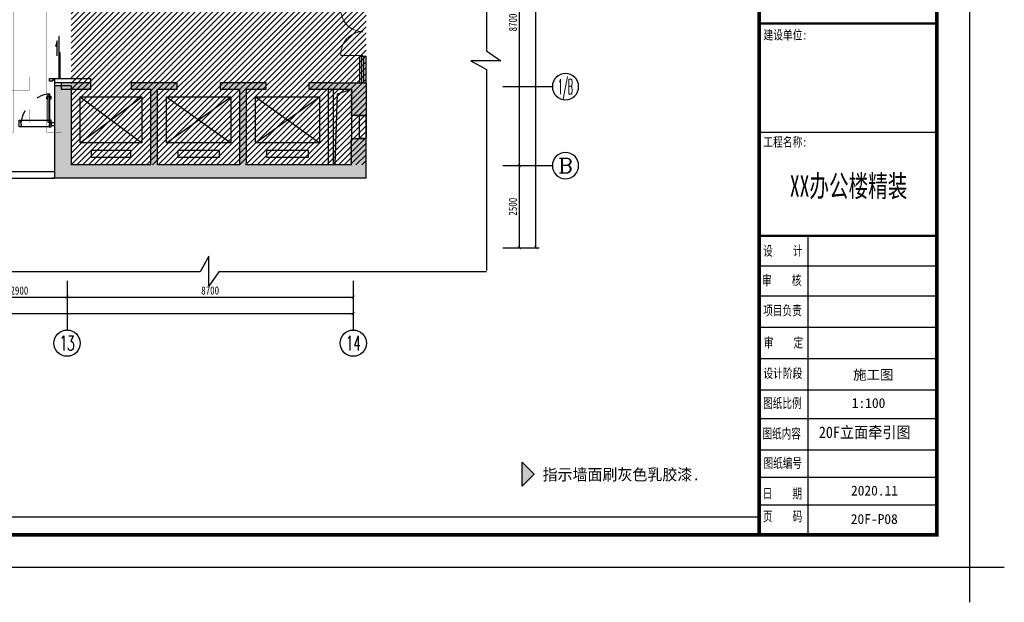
# Model space of a CAD drawing. Header units: millimetres. Extents: x -539149 to -534375, y 505028 to 505469.
# Tile 130 of 135: x -534675 to -534375, y 505028 to 505205. Entities that reach past the tile are written whole.
import ezdxf
from ezdxf.enums import TextEntityAlignment as Align
from ezdxf.lldxf.tags import DXFTag

# ---------------------------------------------------------------- set-up
doc = ezdxf.new("R2010")
doc.units = ezdxf.units.MM
doc.header["$LTSCALE"] = 10
doc.linetypes.add('ACAD_ISO03W100', pattern=[30, 12, -18])
doc.linetypes.add('DASH', pattern=[0.35, 0.25, -0.1])
for name, color, linetype in [('01-井道标注', 3, 'Continuous'), ('A-建筑-原墙体', 2, 'Continuous'), ('A-建筑-新增墙体', 3, 'Continuous'), ('A-建筑-楼梯', 9, 'Continuous'), ('A-建筑-窗户', 4, 'Continuous'), ('A-建筑-轴号', 3, 'Continuous'), ('A2图框$0$E-图框', 100, 'Continuous'), ('AXIS_TEXT', 50, 'Continuous'), ('B-平面-到顶装饰造型线', 6, 'Continuous'), ('B-平面-完成面造型线', 6, 'Continuous'), ('B-平面-尺寸', 8, 'Continuous'), ('B-平面-门', 4, 'Continuous'), ('B-平面-门洞线', 8, 'Continuous'), ('DS-TEXT', 50, 'Continuous'), ('E-图框', 100, 'Continuous'), ('E-填充', 251, 'Continuous'), ('E-尺寸标注', 9, 'Continuous'), ('E-文本', 7, 'Continuous'), ('IDS-TEXT', 50, 'Continuous'), ('Q-立面-填充', 251, 'Continuous'), ('WINDOW', 12, 'Continuous')]:
    doc.layers.add(name, color=color, linetype=linetype)
doc.layers.add('A-批量打印图层', color=251, linetype='Continuous', plot=False)
doc.layers.add('A2图框$0$图框外线', color=1, linetype='Continuous', plot=False)
doc.styles.add('-宋体', font='txt', dxfattribs={"width": 0.8})
doc.styles.add('_TCH_AXIS', font='COMPLEX', dxfattribs={"bigfont": 'GBCBIG'})
doc.styles.add('A2图框$0$宋体', font='txt', dxfattribs={"width": 0.75})
doc.styles.add('A2图框$0$黑体', font='simhei.ttf')
doc.styles.add('ar', font='arial.ttf')
doc.styles.add('CCD_DIM', font='txt', dxfattribs={"width": 0.8})
doc.styles.add('COMPLEX', font='COMPLEX')
doc.styles.add('黑体', font='simhei.ttf')
tags = doc.linetypes.add('CENTER', pattern=[2, 1.25, -0.25, 0.25, -0.25]).pattern_tags.tags
tags[10:11] = [DXFTag(74, 4), DXFTag(75, 0), DXFTag(340, '0'), DXFTag(46, 1.0), DXFTag(50, 0.0), DXFTag(44, 0.0), DXFTag(45, 0.0)]
tags[8:9] = [DXFTag(74, 4), DXFTag(75, 0), DXFTag(340, '0'), DXFTag(46, 1.0), DXFTag(50, 0.0), DXFTag(44, 0.0), DXFTag(45, 0.0)]
tags[6:7] = [DXFTag(74, 4), DXFTag(75, 0), DXFTag(340, '0'), DXFTag(46, 1.0), DXFTag(50, 0.0), DXFTag(44, 0.0), DXFTag(45, 0.0)]
tags[4:5] = [DXFTag(74, 4), DXFTag(75, 0), DXFTag(340, '0'), DXFTag(46, 1.0), DXFTag(50, 0.0), DXFTag(44, 0.0), DXFTag(45, 0.0)]
doc.dimstyles.new('1-1', dxfattribs={"dimscale": 0, "dimtxt": 2.5, "dimasz": 1, "dimexe": 1, "dimexo": 1, "dimgap": 0.75, "dimtad": 1, "dimdec": 0, "dimrnd": 0.005, "dimzin": 0, "dimdsep": 46, "dimtxsty": 'CCD_DIM', "dimblk": 'ARCHTICK', "dimcen": 0.13, "dimclrd": 44, "dimclre": 44, "dimclrt": 50, "dimadec": 0, "dimazin": 0, "dimtfac": 1, "dimtdec": 0, "dimtix": 1, "dimtmove": 2, "dimatfit": 3, "dimldrblk": 'HBA_Leader_Dot', "dimfxl": 5, "dimfxlon": 1, "dimtvp": 1, "dimtolj": 1, "dimtzin": 0, "dimarcsym": 0})

# ---------------------------------------------------------------- blocks, each defined once
blk = doc.blocks.new('_AXISO')
blk.add_circle((0, 0), 0.5)
at = {"layer": 'AXIS_TEXT', "style": 'COMPLEX', "width": 1.041667}
blk.add_attdef('A', text='', height=0.56, dxfattribs=at).set_placement((-0.25, -0.28), (0.25, -0.28), align=Align.FIT)
blk = doc.blocks.new('_ArchTick')
at = {"color": 0, "linetype": 'ByBlock', "const_width": 0.15}
blk.add_lwpolyline([(-0.5, -0.5), (0.5, 0.5)], dxfattribs=at)
blk = doc.blocks.new('HBA_Leader_Dot')
at = {"color": 0, "linetype": 'ByBlock'}
blk.add_line((-5, 0), (-10, 0), dxfattribs=at)
at = {"color": 0, "linetype": 'ByBlock', "const_width": 5}
blk.add_lwpolyline([(-2.5, 0, 1), (2.5, 0, 1)], format="xyb", close=True, dxfattribs=at)
blk = doc.blocks.new('sdtst')
at = {"layer": 'B-平面-门', "color": 8}
for p, q in [((862, -131), (873, -131)), ((862, -214), (862, -198)), ((873, -214), (862, -214)), ((873, -214), (873, -198)), ((885, -198), (885, -214)), ((890, -198), (886, -198)), ((890, -214), (886, -214)), ((890, -197), (890, -215)), ((892, -196), (891, -196)), ((891, -216), (892, -216)), ((893, -190), (893, -222)), ((895, -188), (902, -188)), ((902, -224), (895, -224)), ((902, -224), (902, -188)), ((954, -188), (947, -188)), ((947, -224), (947, -188)), ((947, -224), (954, -224)), ((956, -190), (956, -222)), ((958, -196), (958, -196)), ((958, -216), (958, -216)), ((959, -197), (959, -215)), ((959, -198), (964, -198)), ((959, -214), (964, -214)), ((964, -198), (964, -214)), ((987, -131), (976, -131)), ((976, -214), (976, -198)), ((976, -214), (987, -214)), ((987, -214), (987, -198))]:
    blk.add_line(p, q, dxfattribs=at)
for points in [[(862, -133, 0.28759), (860, -137, -0.060586), (861, -144, 0.212877), (862, -145)], [(873, -133, -0.28759), (875, -137, 0.060586), (874, -144, -0.212877), (874, -145)], [(885, -198, -0.34884), (884, -200), (873, -200)], [(885, -213, 0.311671), (884, -211), (873, -211)], [(964, -198, 0.34884), (966, -200), (976, -200)], [(964, -213, -0.311671), (966, -211), (976, -211)], [(976, -133, 0.28759), (974, -137, -0.060586), (975, -144, 0.212877), (976, -145)], [(987, -133, -0.28759), (989, -137, 0.060586), (988, -144, -0.212877), (988, -145)]]:
    blk.add_lwpolyline(points, format="xyb", dxfattribs=at)
for centre, radius, start, end in [((1143, -153), 282, 175.4225, 185.8484), ((846, -189), 17.8, 331.9616, 23.8225), ((809, -188), 54.2, 349.8433, 6.2557), ((889, -189), 17.8, 156.1775, 208.0384), ((592, -153), 282, 354.1516, 4.5775), ((926, -188), 54.2, 173.7443, 190.1567), ((220, -162), 654, 356.8799, 356.8872), ((886, -198), 0.201, 90, 180), ((886, -214), 0.201, 180, 270), ((891, -197), 1.01, 90, 180), ((891, -215), 1.01, 180, 270), ((892, -194), 1.61, 270, 0), ((892, -217), 1.61, 0, 90), ((895, -190), 2.01, 90, 180), ((895, -222), 2.01, 180, 270), ((954, -190), 2.01, 0, 90), ((954, -222), 2.01, 270, 0), ((958, -194), 1.61, 180, 270), ((958, -217), 1.61, 90, 180), ((958, -197), 1.01, 0, 90), ((958, -215), 1.01, 270, 0), ((964, -198), 0.201, 0, 90), ((964, -214), 0.201, 270, 0), ((1257, -153), 282, 175.4225, 185.8484), ((923, -188), 54.2, 349.8433, 6.2557), ((961, -189), 17.8, 331.9616, 23.8225), ((1630, -162), 654, 183.1128, 183.1201), ((1003, -189), 17.8, 156.1775, 208.0384), ((1041, -188), 54.2, 173.7443, 190.1567), ((706, -153), 282, 354.1516, 4.5775)]:
    blk.add_arc(centre, radius, start, end, dxfattribs=at)
blk = doc.blocks.new('A2图框')
at = {"layer": 'A2图框$0$E-图框', "color": 4}
for p, q in [((155.38, 17.5), (209.38, 17.5)), ((170.24, -104.9), (170.24, -13.95)), ((155.38, -23.08), (209.38, -23.08)), ((155.38, -32.21), (209.38, -32.21)), ((155.38, -41.74), (209.38, -41.74)), ((155.38, -41.74), (209.38, -41.74)), ((155.38, -51.25), (209.38, -51.25)), ((155.38, -60.76), (209.38, -60.76)), ((155.38, -69.51), (209.38, -69.51)), ((155.38, -79.02), (209.38, -79.02)), ((155.38, -87.4), (209.38, -87.4)), ((155.38, -95.77), (209.38, -95.77))]:
    blk.add_line(p, q, dxfattribs=at)
at = {"layer": 'A2图框$0$E-图框', "color": 4, "const_width": 1.13}
blk.add_lwpolyline([(-363.4, 295.3), (209.38, 295.3), (209.38, -104.9), (-363.4, -104.9)], close=True, dxfattribs=at)
at = {"layer": 'A2图框$0$E-图框', "color": 4}
for points, const_width in [([(155.38, 295.3), (155.38, -104.9)], 1.13), ([(155.38, 50.55), (209.38, 50.55)], 0.707), ([(155.38, -13.95), (209.38, -13.95)], 0.707)]:
    blk.add_lwpolyline(points, dxfattribs=dict(at, const_width=const_width))
at = {"layer": 'A2图框$0$图框外线', "color": 1}
blk.add_lwpolyline([(-374.72, 305.2), (219.28, 305.2), (219.28, -114.8), (-374.72, -114.8)], close=True, dxfattribs=at)
blk.add_lwpolyline([(-374.72, 305.2), (219.28, 305.2), (219.28, -114.8), (-374.72, -114.8)], close=True, dxfattribs=at)
blk.add_lwpolyline([(-374.72, 305.2), (219.28, 305.2), (219.28, -114.8), (-374.72, -114.8)], close=True, dxfattribs=at)
blk.add_lwpolyline([(229.89, -114.8), (219.28, -114.8), (219.28, -125.41)], dxfattribs=at)
at = {"color": 150, "style": 'A2图框$0$黑体', "width": 0.630127}
blk.add_text('  XX办公楼精装  ', height=6.5707, dxfattribs=at).set_placement((158.75, -2.11), (206.38, -2.11), align=Align.FIT)
at = {"layer": 'A2图框$0$E-图框', "color": 4, "linetype": 'Continuous', "style": 'A2图框$0$宋体', "width": 0.75}
for s, height, p in [('建设单位:', 2.828, (156.66, 45.72)), ('工程名称:', 2.828, (156.62, 13.17)), ('设    计', 3, (156.57, -20.03)), ('审    核 ', 3, (156.24, -28.98)), ('项目负责', 3, (156.62, -38.16)), ('审    定', 3, (156.75, -47.95)), ('设计阶段', 2.828, (156.64, -57.19)), ('图纸比例 ', 3, (156.57, -66.33)), ('图纸内容', 3, (156.37, -75.6)), ('图纸编号 ', 3, (156.69, -84.56)), ('日    期', 3, (156.42, -93.8)), ('页    码', 3, (156.51, -100.77))]:
    blk.add_text(s, height=height, dxfattribs=at).set_placement(p)
blk = doc.blocks.new('A3图名')
at = {"layer": 'DS-TEXT', "linetype": 'Continuous', "flags": 8}
for tag, height, style, width, p, p2 in [('平 面 布 置 图', 3, '黑体', 0.960193, (-38, 48.77), (-9, 48.77)), ('FIXTURE  &  FURNISHING  LEVEL', 2, 'ar', 0.650857, (-38, 44.7), (-9, 44.7))]:
    blk.add_attdef(tag, text='', height=height, dxfattribs=dict(at, style=style, width=width)).set_placement(p, p2, align=Align.FIT)
at = {"layer": 'DS-TEXT', "style": 'ar', "flags": 8}
for tag, height, p in [('1:50', 2, (-9.5, 30.1)), ('RC-405', 3, (-9.5, 11.5))]:
    blk.add_attdef(tag, text='', height=height, dxfattribs=at).set_placement(p, align=Align.RIGHT)
blk = doc.blocks.new('ffdsaff')
at = {"layer": 'DS-TEXT', "style": 'ar', "flags": 8}
for tag, height, p in [('1:50', 1.96, (-10.5, 27.11)), ('2014.10.18', 1.96, (-6.8, 8.36)), ('P-01', 2.94, (-8.32, 1.92))]:
    blk.add_attdef(tag, text='', height=height, dxfattribs=at).set_placement(p, align=Align.RIGHT)
at = {"layer": 'DS-TEXT', "linetype": 'Continuous', "style": '黑体', "width": 1.344271, "flags": 8}
blk.add_attdef('原始平面布置图', text='', height=2.35, dxfattribs=at).set_placement((-24.86, 20.62), (-2.13, 20.62), align=Align.FIT)
blk = doc.blocks.new('asdsadsadadfsaf777779')
at = {"layer": 'E-填充'}
h = blk.add_hatch(color=251, dxfattribs=at)
edge = h.paths.add_edge_path()
edge.add_line((-537126.36, 505296.1), (-537133.56, 505288.9))
edge.add_line((-537133.56, 505288.9), (-537131.16, 505288.9))
edge.add_ellipse((-537126.36, 505288.9), major_axis=(-3.39, 3.39), ratio=1, start_angle=-45, end_angle=45, ccw=False)
edge.add_ellipse((-537126.36, 505288.9), major_axis=(-3.39, 3.39), ratio=1, start_angle=225, end_angle=315, ccw=False)
edge.add_line((-537121.56, 505288.9), (-537119.16, 505288.9))
edge.add_line((-537119.16, 505288.9), (-537126.36, 505296.1))
h = blk.add_hatch(color=251, dxfattribs=at)
edge = h.paths.add_edge_path()
edge.add_line((-537108.89, 505275.8), (-537116.09, 505283))
edge.add_line((-537116.09, 505283), (-537113.69, 505283))
edge.add_ellipse((-537108.89, 505283), major_axis=(-3.39, -3.39), ratio=1, start_angle=315, end_angle=405)
edge.add_ellipse((-537108.89, 505283), major_axis=(-3.39, -3.39), ratio=1, start_angle=45, end_angle=135)
edge.add_line((-537104.09, 505283), (-537101.69, 505283))
edge.add_line((-537101.69, 505283), (-537108.89, 505275.8))
h = blk.add_hatch(color=251, dxfattribs=at)
edge = h.paths.add_edge_path()
edge.add_line((-537208.19, 505267.02), (-537200.99, 505274.22))
edge.add_line((-537200.99, 505274.22), (-537200.99, 505271.82))
edge.add_ellipse((-537200.99, 505267.02), major_axis=(-3.39, 3.39), ratio=1, start_angle=315, end_angle=405)
edge.add_ellipse((-537200.99, 505267.02), major_axis=(-3.39, 3.39), ratio=1, start_angle=45, end_angle=135)
edge.add_line((-537200.99, 505262.22), (-537200.99, 505259.82))
edge.add_line((-537200.99, 505259.82), (-537208.19, 505267.02))
h = blk.add_hatch(color=251, dxfattribs=at)
edge = h.paths.add_edge_path()
edge.add_line((-537194.34, 505246.35), (-537201.54, 505253.55))
edge.add_line((-537201.54, 505253.55), (-537201.54, 505251.15))
edge.add_ellipse((-537201.54, 505246.35), major_axis=(3.39, 3.39), ratio=1, start_angle=-45, end_angle=45, ccw=False)
edge.add_ellipse((-537201.54, 505246.35), major_axis=(3.39, 3.39), ratio=1, start_angle=225, end_angle=315, ccw=False)
edge.add_line((-537201.54, 505241.55), (-537201.54, 505239.15))
edge.add_line((-537201.54, 505239.15), (-537194.34, 505246.35))
h = blk.add_hatch(color=251, dxfattribs=at)
edge = h.paths.add_edge_path()
edge.add_line((-537040.6, 505239.56), (-537047.8, 505246.76))
edge.add_line((-537047.8, 505246.76), (-537047.8, 505244.36))
edge.add_ellipse((-537047.8, 505239.56), major_axis=(3.39, 3.39), ratio=1, start_angle=-45, end_angle=45, ccw=False)
edge.add_ellipse((-537047.8, 505239.56), major_axis=(3.39, 3.39), ratio=1, start_angle=225, end_angle=315, ccw=False)
edge.add_line((-537047.8, 505234.76), (-537047.8, 505232.36))
edge.add_line((-537047.8, 505232.36), (-537040.6, 505239.56))
h = blk.add_hatch(color=251, dxfattribs=at)
edge = h.paths.add_edge_path()
edge.add_line((-537054.91, 505215.23), (-537047.71, 505222.43))
edge.add_line((-537047.71, 505222.43), (-537047.71, 505220.03))
edge.add_ellipse((-537047.71, 505215.23), major_axis=(-3.39, 3.39), ratio=1, start_angle=315, end_angle=405)
edge.add_ellipse((-537047.71, 505215.23), major_axis=(-3.39, 3.39), ratio=1, start_angle=45, end_angle=135)
edge.add_line((-537047.71, 505210.43), (-537047.71, 505208.03))
edge.add_line((-537047.71, 505208.03), (-537054.91, 505215.23))
h = blk.add_hatch(color=251, dxfattribs=at)
edge = h.paths.add_edge_path()
edge.add_line((-537150.86, 505189.05), (-537158.06, 505181.85))
edge.add_line((-537158.06, 505181.85), (-537155.66, 505181.85))
edge.add_ellipse((-537150.86, 505181.85), major_axis=(-3.39, 3.39), ratio=1, start_angle=-45, end_angle=45, ccw=False)
edge.add_ellipse((-537150.86, 505181.85), major_axis=(-3.39, 3.39), ratio=1, start_angle=225, end_angle=315, ccw=False)
edge.add_line((-537146.06, 505181.85), (-537143.66, 505181.85))
edge.add_line((-537143.66, 505181.85), (-537150.86, 505189.05))
h = blk.add_hatch(color=251, dxfattribs=at)
edge = h.paths.add_edge_path()
edge.add_line((-537108.53, 505174), (-537115.73, 505181.2))
edge.add_line((-537115.73, 505181.2), (-537113.33, 505181.2))
edge.add_ellipse((-537108.53, 505181.2), major_axis=(-3.39, -3.39), ratio=1, start_angle=315, end_angle=405)
edge.add_ellipse((-537108.53, 505181.2), major_axis=(-3.39, -3.39), ratio=1, start_angle=45, end_angle=135)
edge.add_line((-537103.73, 505181.2), (-537101.33, 505181.2))
edge.add_line((-537101.33, 505181.2), (-537108.53, 505174))
at = {"layer": 'E-图框', "color": 1, "linetype": 'CENTER', "ltscale": 0.5, "const_width": 0.1}
for points in [[(-537210.34, 505363.98), (-537205.71, 505363.98), (-537205.71, 505185.74), (-537214.17, 505185.74)], [(-537192.16, 505363.98), (-537196.79, 505363.98), (-537196.79, 505185.74), (-537188.33, 505185.74)], [(-537055.79, 505280.37), (-537052.56, 505280.37), (-537052.56, 505170.81), (-537057.1, 505170.81)], [(-537039.21, 505280.37), (-537042.44, 505280.37), (-537042.44, 505170.81), (-537037.9, 505170.81)]]:
    blk.add_lwpolyline(points, dxfattribs=at)
at = {"layer": 'E-图框', "linetype": 'CENTER', "ltscale": 0.5, "const_width": 0.1}
for points in [[(-537212.87, 505293.58), (-537212.87, 505288.84), (-536991.7, 505288.84), (-536991.7, 505292.89)], [(-537212.87, 505278.26), (-537212.87, 505283), (-536991.7, 505283), (-536991.7, 505278.94)], [(-537234.15, 505188.38), (-537234.15, 505183.65), (-537047.81, 505183.65), (-537047.81, 505187.7)], [(-537234.15, 505173.07), (-537234.15, 505177.8), (-537047.81, 505177.8), (-537047.81, 505173.75)]]:
    blk.add_lwpolyline(points, dxfattribs=at)
at = {"layer": 'E-文本', "color": 3}
for p, q in [((-537131.16, 505288.9), (-537121.56, 505288.9)), ((-537113.69, 505283), (-537104.09, 505283)), ((-537196.19, 505267.02), (-537205.79, 505267.02)), ((-537206.34, 505246.35), (-537196.74, 505246.35)), ((-537052.6, 505239.56), (-537043, 505239.56)), ((-537042.91, 505215.23), (-537052.51, 505215.23)), ((-537155.66, 505181.85), (-537146.06, 505181.85)), ((-537113.33, 505181.2), (-537103.73, 505181.2))]:
    blk.add_line(p, q, dxfattribs=at)
for points in [[(-537131.16, 505288.9), (-537133.56, 505288.9), (-537126.36, 505296.1), (-537119.16, 505288.9), (-537121.56, 505288.9)], [(-537113.69, 505283), (-537116.09, 505283), (-537108.89, 505275.8), (-537101.69, 505283), (-537104.09, 505283)], [(-537200.99, 505271.82), (-537200.99, 505274.22), (-537208.19, 505267.02), (-537200.99, 505259.82), (-537200.99, 505262.22)], [(-537201.54, 505251.15), (-537201.54, 505253.55), (-537194.34, 505246.35), (-537201.54, 505239.15), (-537201.54, 505241.55)], [(-537047.8, 505244.36), (-537047.8, 505246.76), (-537040.6, 505239.56), (-537047.8, 505232.36), (-537047.8, 505234.76)], [(-537047.71, 505220.03), (-537047.71, 505222.43), (-537054.91, 505215.23), (-537047.71, 505208.03), (-537047.71, 505210.43)], [(-537155.66, 505181.85), (-537158.06, 505181.85), (-537150.86, 505189.05), (-537143.66, 505181.85), (-537146.06, 505181.85)], [(-537113.33, 505181.2), (-537115.73, 505181.2), (-537108.53, 505174), (-537101.33, 505181.2), (-537103.73, 505181.2)]]:
    blk.add_lwpolyline(points, dxfattribs=at)
for centre in [(-537126.36, 505288.9), (-537108.89, 505283), (-537201.54, 505246.35), (-537047.8, 505239.56), (-537150.86, 505181.85), (-537108.53, 505181.2)]:
    blk.add_ellipse(centre, major_axis=(3.39, 3.39), ratio=1, start_param=5.497787, end_param=11.780972, dxfattribs=at)
at = {"layer": 'E-文本', "color": 3, "extrusion": (0, 0, -1)}
for centre in [(-537200.99, 505267.02), (-537047.71, 505215.23)]:
    blk.add_ellipse(centre, major_axis=(-3.39, 3.39), ratio=1, start_param=5.497787, end_param=11.780972, dxfattribs=at)
at = {"layer": 'E-文本', "style": '黑体'}
for s, p in [('A', (-537126.18, 505291.2)), ('C', (-537108.7, 505285.3)), ('D', (-537201.13, 505269.32)), ('B', (-537201.35, 505248.65)), ('B', (-537047.61, 505241.86)), ('D', (-537047.85, 505217.53)), ('A', (-537150.67, 505184.16)), ('C', (-537108.34, 505183.5))]:
    blk.add_text(s, height=3, dxfattribs=at).set_placement(p, align=Align.MIDDLE_CENTER)
for s, p in [('过道', (-537149.22, 505284.51)), ('过道一', (-537054.07, 505225.66)), ('过道三', (-537208.76, 505217.81)), ('过道二', (-537136.57, 505179.36))]:
    blk.add_text(s, height=3, dxfattribs=at).set_placement(p)
at = {"layer": 'E-文本', "style": '黑体', "width": 0.470899}
for s, p, p2 in [('20F-L01', (-537129.83, 505285.78), (-537122.72, 505285.78)), ('20F-L01', (-537112.35, 505279.88), (-537105.24, 505279.88)), ('20F-L04', (-537204.45, 505263.9), (-537197.34, 505263.9)), ('20F-L04', (-537205, 505243.23), (-537197.89, 505243.23)), ('20F-L02', (-537051.26, 505236.44), (-537044.15, 505236.44)), ('20F-L02', (-537051.18, 505212.11), (-537044.06, 505212.11)), ('20F-L03', (-537154.32, 505178.74), (-537147.21, 505178.74)), ('20F-L03', (-537111.99, 505178.08), (-537104.88, 505178.08))]:
    blk.add_text(s, height=3, dxfattribs=at).set_placement(p, p2, align=Align.FIT)
blk = doc.blocks.new('A$C3D6C2CD6')
at = {"layer": 'E-文本'}
blk.add_hatch(color=3, dxfattribs=at).paths.add_polyline_path([(3.6, 3.6), (0, 0), (3.6, -3.6)])
at = {"layer": 'E-文本', "color": 3}
blk.add_lwpolyline([(3.6, 3.6), (0, 0), (3.6, -3.6), (3.6, 3.6)], dxfattribs=at)

msp = doc.modelspace()

# ---------------------------------------------------------------- hatches: boundary and pattern name
at = {"layer": 'E-填充', "ltscale": 0.01}
for points in [[(-534662.073, 505183.899), (-534653.073, 505183.899), (-534653.073, 505185.899), (-534662.073, 505185.899)], [(-534633.773, 505185.899), (-534640.773, 505185.899), (-534640.773, 505183.899), (-534634.773, 505183.899), (-534633.773, 505184.565)], [(-534632.773, 505183.899), (-534626.773, 505183.899), (-534626.773, 505185.899), (-534633.773, 505185.899), (-534633.773, 505184.565)], [(-534606.773, 505185.899), (-534613.773, 505185.899), (-534613.773, 505183.899), (-534607.773, 505183.899), (-534606.773, 505184.565)], [(-534605.773, 505183.899), (-534599.773, 505183.899), (-534599.773, 505185.899), (-534606.773, 505185.899), (-534606.773, 505184.565)], [(-534579.773, 505185.899), (-534586.773, 505185.899), (-534586.773, 505183.899), (-534579.773, 505183.899)], [(-534579.773, 505185.899), (-534579.773, 505183.899), (-534573.773, 505183.899), (-534568.773, 505185.899)], [(-534569.373, 505185.899), (-534574.373, 505183.899), (-534574.373, 505175.899), (-534569.373, 505175.899)], [(-534664.073, 505184.899), (-534664.073, 505156.899), (-534659.073, 505160.899), (-534659.073, 505184.899)], [(-534633.773, 505159.565), (-534632.773, 505160.899), (-534632.773, 505183.899), (-534633.773, 505184.565), (-534634.773, 505183.899), (-534634.773, 505160.899)], [(-534606.773, 505159.565), (-534605.773, 505160.899), (-534605.773, 505183.899), (-534606.773, 505184.565), (-534607.773, 505183.899), (-534607.773, 505160.899)], [(-534574.373, 505160.899), (-534569.373, 505156.899), (-534569.373, 505168.899), (-534574.373, 505168.899)], [(-534664.073, 505157.459), (-534664.073, 505156.899), (-534633.773, 505156.899), (-534633.773, 505159.565), (-534634.773, 505160.899), (-534659.773, 505160.899)], [(-534606.773, 505159.565), (-534607.773, 505160.899), (-534632.773, 505160.899), (-534633.773, 505159.565), (-534633.773, 505156.899), (-534606.773, 505156.899)], [(-534579.773, 505156.899), (-534579.773, 505160.899), (-534605.773, 505160.899), (-534606.773, 505159.565), (-534606.773, 505156.899)], [(-534568.773, 505156.899), (-534573.773, 505160.899), (-534579.773, 505160.899), (-534579.773, 505156.899)]]:
    msp.add_hatch(color=256, dxfattribs=at).paths.add_polyline_path(points)
at = {"layer": 'Q-立面-填充', "ltscale": 0.005}
h = msp.add_hatch(dxfattribs=at)
h.set_pattern_fill('ANSI31', color=256, scale=1000, style=0)
h.set_pattern_definition([(45, (-534659.0732, 505160.8987), (-0.8838835, 0.8838835), [])])
h.paths.add_polyline_path([(-534659.073, 505160.899), (-534659.073, 505273.099), (-534569.373, 505273.099), (-534569.373, 505329.099), (-534545.373, 505329.099), (-534545.373, 505244.599), (-534569.373, 505244.599), (-534569.373, 505160.899)])

# ---------------------------------------------------------------- linework, layer by layer
at = {"ltscale": 0.01}
msp.add_line((-534573.773, 505175.899, 0.069), (-534573.773, 505168.899, 0.069), dxfattribs=at)
at = {"color": 3}
msp.add_line((-534968.648, 505053.909), (-534449.86, 505053.909), dxfattribs=at)
at = {"color": 1, "ltscale": 0.01, "elevation": 0.069}
for points in [[(-534532.751, 505323.106), (-534532.751, 505195.586), (-534528.383, 505192.509), (-534537.488, 505192.509), (-534532.751, 505189.87), (-534532.751, 505128.831)], [(-534532.751, 505128.431), (-534614.13, 505128.431), (-534617.206, 505124.063), (-534617.206, 505133.167), (-534619.845, 505128.431), (-534708.247, 505128.431)]]:
    msp.add_lwpolyline(points, dxfattribs=at)
at = {"layer": '01-井道标注', "ltscale": 0.01, "elevation": 0.069}
msp.add_lwpolyline([(-534578.773, 505160.907), (-534578.072, 505182.564), (-534573.773, 505183.907)], dxfattribs=at)
at = {"layer": 'A-建筑-原墙体', "ltscale": 0.01}
for p, q in [((-534653.073, 505185.899, 0.069), (-534664.073, 505185.899, 0.069)), ((-534664.073, 505185.899, 0.069), (-534664.073, 505156.899, 0.069)), ((-534662.073, 505185.899, 0.069), (-534662.073, 505183.899, 0.069)), ((-534653.073, 505185.899, 0.069), (-534653.073, 505187.149, 0.069)), ((-534653.073, 505183.899, 0.069), (-534653.073, 505185.899, 0.069)), ((-534633.773, 505185.899, 0.069), (-534640.773, 505185.899, 0.069)), ((-534640.773, 505185.899, 0.069), (-534640.773, 505183.899, 0.069)), ((-534626.773, 505185.899, 0.069), (-534633.773, 505185.899, 0.069)), ((-534626.773, 505183.899, 0.069), (-534626.773, 505185.899, 0.069)), ((-534606.773, 505185.899, 0.069), (-534613.773, 505185.899, 0.069)), ((-534613.773, 505185.899, 0.069), (-534613.773, 505183.899, 0.069)), ((-534599.773, 505185.899, 0.069), (-534606.773, 505185.899, 0.069)), ((-534599.773, 505183.899, 0.069), (-534599.773, 505185.899, 0.069)), ((-534579.773, 505185.899, 0.069), (-534586.773, 505185.899, 0.069)), ((-534586.773, 505185.899, 0.069), (-534586.773, 505183.899, 0.069)), ((-534579.773, 505185.899, 0.069), (-534569.373, 505185.899, 0.069)), ((-534569.373, 505185.899, 0.069), (-534569.373, 505175.899, 0.069)), ((-534659.073, 505184.899, 0.069), (-534664.073, 505184.899, 0.069)), ((-534662.073, 505183.899, 0.069), (-534653.073, 505183.899, 0.069)), ((-534659.073, 505184.899, 0.069), (-534659.073, 505160.899, 0.069)), ((-534640.773, 505183.899, 0.069), (-534634.773, 505183.899, 0.069)), ((-534634.773, 505160.899, 0.069), (-534634.773, 505183.899, 0.069)), ((-534632.773, 505160.899, 0.069), (-534632.773, 505183.899, 0.069)), ((-534632.773, 505183.899, 0.069), (-534626.773, 505183.899, 0.069)), ((-534613.773, 505183.899, 0.069), (-534607.773, 505183.899, 0.069)), ((-534607.773, 505160.899, 0.069), (-534607.773, 505183.899, 0.069)), ((-534605.773, 505160.899, 0.069), (-534605.773, 505183.899, 0.069)), ((-534605.773, 505183.899, 0.069), (-534599.773, 505183.899, 0.069)), ((-534586.773, 505183.899, 0.069), (-534579.773, 505183.899, 0.069)), ((-534580.773, 505160.899, 0.069), (-534580.773, 505183.899, 0.069)), ((-534579.773, 505183.899, 0.069), (-534573.773, 505183.899, 0.069)), ((-534579.273, 505160.899, 0.069), (-534579.273, 505183.899, 0.069)), ((-534573.773, 505183.899, 0.069), (-534573.773, 505175.899, 0.069)), ((-534569.373, 505175.899, 0.069), (-534573.773, 505175.899, 0.069)), ((-534569.373, 505175.899, 0.069), (-534571.373, 505175.899, 0.069)), ((-534571.373, 505168.899, 0.069), (-534571.373, 505175.899, 0.069)), ((-534571.373, 505175.899, 0.069), (-534569.373, 505175.899, 0.069)), ((-534569.373, 505175.899, 0.069), (-534569.373, 505168.899, 0.069)), ((-534573.773, 505160.899, 0.069), (-534573.773, 505168.899, 0.069)), ((-534573.773, 505168.899, 0.069), (-534569.373, 505168.899, 0.069)), ((-534569.373, 505168.899, 0.069), (-534571.373, 505168.899, 0.069)), ((-534569.373, 505168.899, 0.069), (-534571.373, 505168.899, 0.069)), ((-534569.373, 505156.899, 0.069), (-534569.373, 505168.899, 0.069)), ((-534688.473, 505158.899, 0.069), (-534664.073, 505158.899, 0.069)), ((-534664.073, 505158.899, 0.069), (-534664.073, 505156.899, 0.069)), ((-534634.773, 505160.899, 0.069), (-534659.073, 505160.899, 0.069)), ((-534607.773, 505160.899, 0.069), (-534632.773, 505160.899, 0.069)), ((-534579.773, 505160.899, 0.069), (-534605.773, 505160.899, 0.069)), ((-534573.773, 505160.899, 0.069), (-534579.773, 505160.899, 0.069)), ((-534688.473, 505156.899, 0.069), (-534664.073, 505156.899, 0.069)), ((-534569.373, 505156.899, 0.069), (-534664.782, 505156.899, 0.069))]:
    msp.add_line(p, q, dxfattribs=at)
at = {"layer": 'A-建筑-新增墙体', "ltscale": 0.01}
for p, q in [((-534665.073, 505173.799, 0.069), (-534664.073, 505173.799, 0.069)), ((-534665.073, 505173.799, 0.069), (-534665.073, 505172.799, 0.069)), ((-534664.073, 505172.798, 0.069), (-534665.073, 505172.798, 0.069))]:
    msp.add_line(p, q, dxfattribs=at)
at = {"layer": 'A-建筑-楼梯', "ltscale": 0.01}
for p, q in [((-534656.323, 505167.649, 0.069), (-534656.323, 505181.649, 0.069)), ((-534656.323, 505181.649, 0.069), (-534637.523, 505181.649, 0.069)), ((-534656.323, 505167.649, 0.069), (-534637.523, 505181.649, 0.069)), ((-534656.323, 505181.649, 0.069), (-534637.523, 505167.649, 0.069)), ((-534637.523, 505181.649, 0.069), (-534637.523, 505167.649, 0.069)), ((-534630.023, 505167.649, 0.069), (-534630.023, 505181.649, 0.069)), ((-534630.023, 505181.649, 0.069), (-534610.523, 505181.649, 0.069)), ((-534630.023, 505167.649, 0.069), (-534610.523, 505181.649, 0.069)), ((-534630.023, 505181.649, 0.069), (-534610.523, 505167.649, 0.069)), ((-534610.523, 505181.649, 0.069), (-534610.523, 505167.649, 0.069)), ((-534603.023, 505167.648, 0.069), (-534603.023, 505181.648, 0.069)), ((-534603.023, 505181.648, 0.069), (-534583.523, 505181.648, 0.069)), ((-534603.023, 505167.648, 0.069), (-534583.523, 505181.648, 0.069)), ((-534603.023, 505181.648, 0.069), (-534583.523, 505167.648, 0.069)), ((-534583.523, 505181.648, 0.069), (-534583.523, 505167.648, 0.069)), ((-534637.523, 505167.649, 0.069), (-534656.323, 505167.649, 0.069)), ((-534610.523, 505167.649, 0.069), (-534630.023, 505167.649, 0.069)), ((-534583.523, 505167.648, 0.069), (-534603.023, 505167.648, 0.069)), ((-534652.823, 505163.149, 0.069), (-534652.823, 505165.399, 0.069)), ((-534652.823, 505165.399, 0.069), (-534641.023, 505165.399, 0.069)), ((-534641.023, 505165.399, 0.069), (-534641.023, 505163.149, 0.069)), ((-534626.523, 505163.149, 0.069), (-534626.523, 505165.399, 0.069)), ((-534626.523, 505165.399, 0.069), (-534614.023, 505165.399, 0.069)), ((-534614.023, 505165.399, 0.069), (-534614.023, 505163.149, 0.069)), ((-534599.523, 505163.148, 0.069), (-534599.523, 505165.398, 0.069)), ((-534599.523, 505165.398, 0.069), (-534587.023, 505165.398, 0.069)), ((-534587.023, 505165.398, 0.069), (-534587.023, 505163.148, 0.069)), ((-534641.023, 505163.149, 0.069), (-534652.823, 505163.149, 0.069)), ((-534614.023, 505163.149, 0.069), (-534626.523, 505163.149, 0.069)), ((-534587.023, 505163.148, 0.069), (-534599.523, 505163.148, 0.069))]:
    msp.add_line(p, q, dxfattribs=at)
at = {"layer": 'A-建筑-窗户', "ltscale": 0.01}
for p, q in [((-534569.373, 505193.899, 0.069), (-534571.373, 505193.899, 0.069)), ((-534571.373, 505193.899, 0.069), (-534571.373, 505185.899, 0.069)), ((-534570.707, 505185.899, 0.069), (-534570.707, 505193.899, 0.069)), ((-534570.04, 505185.899, 0.069), (-534570.04, 505193.899, 0.069)), ((-534569.373, 505185.899, 0.069), (-534569.373, 505193.899, 0.069))]:
    msp.add_line(p, q, dxfattribs=at)
at = {"layer": 'A-建筑-轴号', "ltscale": 0.01}
for p, q in [((-534527.751, 505184.699, 0.069), (-534512.751, 505184.699, 0.069)), ((-534527.751, 505160.699, 0.069), (-534512.751, 505160.699, 0.069)), ((-534660.273, 505125.699, 0.069), (-534660.273, 505110.699, 0.069)), ((-534573.273, 505125.699, 0.069), (-534573.273, 505110.699, 0.069))]:
    msp.add_line(p, q, dxfattribs=at)
at = {"layer": 'A-批量打印图层'}
msp.add_lwpolyline([(-534979.961, 505458.51), (-534385.961, 505458.51), (-534385.961, 505038.51), (-534979.961, 505038.51)], close=True, dxfattribs=at)
at = {"layer": 'B-平面-到顶装饰造型线', "color": 4, "ltscale": 0.01, "elevation": 0.069}
msp.add_lwpolyline([(-534662.638, 505195.049), (-534662.508, 505195.049), (-534662.498, 505195.039), (-534662.498, 505187.159), (-534662.508, 505187.149), (-534662.638, 505187.149), (-534662.648, 505187.159), (-534662.648, 505195.039)], close=True, dxfattribs=at)
at = {"layer": 'B-平面-完成面造型线', "ltscale": 0.01}
for p, q in [((-534665.573, 505187.149, 0.069), (-534653.073, 505187.149, 0.069)), ((-534665.573, 505186.349, 0.069), (-534665.573, 505187.149, 0.069)), ((-534664.573, 505186.349, 0.069), (-534665.573, 505186.349, 0.069)), ((-534664.073, 505186.649, 0.069), (-534664.673, 505186.649, 0.069)), ((-534664.573, 505186.349, 0.069), (-534664.673, 505186.649, 0.069)), ((-534664.073, 505187.149, 0.069), (-534664.073, 505185.899, 0.069))]:
    msp.add_line(p, q, dxfattribs=at)
at = {"layer": 'B-平面-完成面造型线', "ltscale": 0.01, "elevation": 0.069}
for points in [[(-534674.473, 505173.799), (-534674.373, 505173.799), (-534674.373, 505173.299), (-534674.273, 505173.299), (-534674.273, 505172.499), (-534674.873, 505172.499), (-534674.873, 505174.499), (-534674.473, 505174.499), (-534674.473, 505173.799)], [(-534665.473, 505173.799), (-534665.573, 505173.799), (-534665.573, 505173.299), (-534665.673, 505173.299), (-534665.673, 505172.499), (-534665.073, 505172.499), (-534665.073, 505174.499), (-534665.473, 505174.499), (-534665.473, 505173.799)]]:
    msp.add_lwpolyline(points, dxfattribs=at)
at = {"layer": 'B-平面-门', "lineweight": 13, "ltscale": 0.01, "extrusion": (0, 0, -1)}
msp.add_line((-534570.373, 505194.124, 0.069), (-534577.048, 505194.124, 0.069), dxfattribs=at)
at = {"layer": 'B-平面-门', "ltscale": 0.01, "elevation": 0.069}
msp.add_lwpolyline([(-534663.298, 505194.024), (-534663.298, 505198.623), (-534663.743, 505196.82)], dxfattribs=at)
for points in [[(-534662.708, 505199.899), (-534662.788, 505199.899), (-534662.798, 505199.889), (-534662.798, 505192.009), (-534662.788, 505191.999), (-534662.708, 505191.999), (-534662.698, 505192.009), (-534662.698, 505199.889)], [(-534665.573, 505182.499), (-534665.573, 505173.799), (-534666.023, 505173.799), (-534666.023, 505182.499)]]:
    msp.add_lwpolyline(points, close=True, dxfattribs=at)
at = {"layer": 'B-平面-门', "lineweight": 13, "ltscale": 0.01, "extrusion": (0, 0, -1)}
for centre, start, end in [((534570.282, 505208.182, -0.069), 270.76985, 4.15578), ((534570.282, 505194.615, -0.069), 355.84422, 89.23015)]:
    msp.add_arc(centre, 6.784, start, end, dxfattribs=at)
at = {"layer": 'B-平面-门', "color": 8, "linetype": 'ACAD_ISO03W100', "ltscale": 0.03}
msp.add_arc((-534664.082, 505172.38, 0.069), 10.303, 100.85847, 172.08435, dxfattribs=at)
at = {"layer": 'B-平面-门洞线', "color": 8, "ltscale": 0.01}
for p, q in [((-534674.473, 505174.499, 0.069), (-534665.473, 505174.499, 0.069)), ((-534665.673, 505172.499, 0.069), (-534674.273, 505172.499, 0.069))]:
    msp.add_line(p, q, dxfattribs=at)
at = {"layer": 'WINDOW', "linetype": 'DASH', "ltscale": 0.01}
for p, q in [((-534569.373, 505175.899, 0.069), (-534571.373, 505175.899, 0.069)), ((-534569.373, 505175.899, 0.069), (-534571.373, 505175.899, 0.069)), ((-534571.373, 505168.899, 0.069), (-534569.373, 505168.899, 0.069)), ((-534571.373, 505168.899, 0.069), (-534569.373, 505168.899, 0.069))]:
    msp.add_line(p, q, dxfattribs=at)
at = {"layer": 'WINDOW', "ltscale": 0.01}
for p, q in [((-534571.373, 505168.899, 0.069), (-534571.373, 505175.899, 0.069)), ((-534571.373, 505168.899, 0.069), (-534571.373, 505175.899, 0.069)), ((-534569.373, 505168.899, 0.069), (-534569.373, 505175.899, 0.069)), ((-534569.373, 505168.899, 0.069), (-534569.373, 505175.899, 0.069))]:
    msp.add_line(p, q, dxfattribs=at)

# ---------------------------------------------------------------- block references
msp.add_blockref('asdsadsadadfsaf777779', (2376, 0))
ref = msp.add_blockref('A3图名', (-534391.838, 505029.338), dxfattribs=dict(xscale=1.362294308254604, yscale=1.362294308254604, zscale=1.362294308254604))
ref.add_attrib('平 面 布 置 图', '施工图', dxfattribs={"layer": 'IDS-TEXT', "linetype": 'Continuous', "height": 3, "style": '黑体'}).set_placement((-534421.316, 505094.685), align=Align.BOTTOM_LEFT)
at = {"layer": 'A-建筑-窗户', "ltscale": 0.5}
msp.add_blockref('A2图框', (-534605.245, 505153.313), dxfattribs=at)
at = {"layer": 'A-建筑-轴号', "ltscale": 0.01}
ref = msp.add_blockref('_AXISO', (-534508.751, 505184.699, 0.069), dxfattribs=dict(at, xscale=-8, yscale=8, zscale=8))
ref.add_attrib('A', '1/B', dxfattribs={"layer": 'AXIS_TEXT', "height": 4.5255, "style": '_TCH_AXIS', "width": 0.388889}).set_placement((-534511.014, 505182.436, 0.069), (-534506.488, 505182.436, 0.069), align=Align.FIT)
ref = msp.add_blockref('_AXISO', (-534508.751, 505160.699, 0.069), dxfattribs=dict(at, xscale=-8, yscale=8, zscale=8))
ref.add_attrib('A', 'B', dxfattribs={"layer": 'AXIS_TEXT', "height": 4.525, "style": '_TCH_AXIS', "width": 1.235294}).set_placement((-534511.014, 505158.436, 0.069), (-534506.488, 505158.436, 0.069), align=Align.FIT)
ref = msp.add_blockref('_AXISO', (-534660.273, 505106.699, 0.069), dxfattribs=dict(at, xscale=8, yscale=8, zscale=8))
ref.add_attrib('A', '13', dxfattribs={"layer": 'AXIS_TEXT', "height": 4.5255, "style": '_TCH_AXIS', "width": 0.724138}).set_placement((-534662.536, 505104.436, 0.069), (-534658.01, 505104.436, 0.069), align=Align.FIT)
ref = msp.add_blockref('_AXISO', (-534573.273, 505106.699, 0.069), dxfattribs=dict(at, xscale=8, yscale=8, zscale=8))
ref.add_attrib('A', '14', dxfattribs={"layer": 'AXIS_TEXT', "height": 4.5255, "style": '_TCH_AXIS', "width": 0.677419}).set_placement((-534575.536, 505104.436, 0.069), (-534571.01, 505104.436, 0.069), align=Align.FIT)
at = {"layer": 'B-平面-门', "ltscale": 0.01, "extrusion": (0, 0, -1), "xscale": 0.01, "yscale": 0.01, "zscale": -0.01, "rotation": 180}
msp.add_blockref('sdtst', (534675.045, 505179.67, -0.069), dxfattribs=at)
at = {"layer": 'E-尺寸标注'}
ref = msp.add_blockref('ffdsaff', (-534398.79, 505048.717), dxfattribs=dict(at, xscale=1.362294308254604, yscale=1.362294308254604, zscale=1.362294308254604))
ref.add_attrib('原始平面布置图', '20F立面牵引图', dxfattribs={"layer": 'DS-TEXT', "linetype": 'Continuous', "height": 3.5, "style": '黑体', "width": 0.9}).set_placement((-534431.743, 505076.803), align=Align.BOTTOM_LEFT)
ref.add_attrib('1:50', '1:100', dxfattribs={"layer": 'DS-TEXT', "height": 3, "style": '黑体'}).set_placement((-534411.519, 505086.091), align=Align.BOTTOM_RIGHT)
ref.add_attrib('2014.10.18', '2020.11', dxfattribs={"layer": 'DS-TEXT', "height": 3, "style": '黑体'}).set_placement((-534407.676, 505059.48), align=Align.BOTTOM_RIGHT)
ref.add_attrib('P-01', '20F-P08', dxfattribs={"layer": 'DS-TEXT', "height": 3, "style": '黑体'}).set_placement((-534407.738, 505050.826), align=Align.BOTTOM_RIGHT)
at = {"layer": 'E-文本', "color": 3, "xscale": -1}
msp.add_blockref('A$C3D6C2CD6', (-534518.315, 505066.868), dxfattribs=at)

# ---------------------------------------------------------------- texts
at = {"layer": 'E-文本', "insert": (-534515.709, 505064.595), "char_height": 3.5, "width": 95.79189, "attachment_point": 7, "style": '-宋体'}
msp.add_mtext('{\\W1;指示墙面刷灰色乳胶漆.}', dxfattribs=at)

# ---------------------------------------------------------------- dimensions: what is measured, and where the dimension line sits
at = {"layer": 'B-平面-尺寸', "ltscale": 0.01}
for p1, p2, distance in [((-534532.751, 505135.699, 0.069), (-534532.751, 505365.199, 0.069), -15), ((-534532.751, 505160.699, 0.069), (-534532.751, 505247.699, 0.069), -10), ((-534532.751, 505135.699, 0.069), (-534532.751, 505160.699, 0.069), -10), ((-534903.273, 505130.699, 0.069), (-534573.273, 505130.699, 0.069), -15), ((-534689.273, 505130.699, 0.069), (-534660.273, 505130.699, 0.069), -10), ((-534660.273, 505130.699, 0.069), (-534573.273, 505130.699, 0.069), -10)]:
    msp.add_aligned_dim(p1=p1, p2=p2, distance=distance, dimstyle='1-1', override={"dimscale": 1, "dimlfac": 100}, dxfattribs=at).render()

doc.saveas('drawing.dxf')
